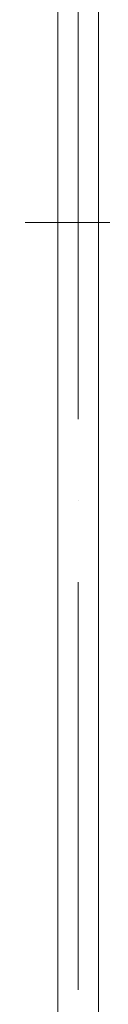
# Model space of a CAD drawing. Header units: millimetres. Extents: x -121 to 29920, y 1231 to 31888.
# Tile 71 of 106: x 13816 to 13912, y 8796 to 10004. Entities that reach past the tile are written whole.
import ezdxf

# ---------------------------------------------------------------- set-up
doc = ezdxf.new("R2010")
doc.units = ezdxf.units.MM
doc.linetypes.add('ADSK_Осевая', pattern=[700, 500, -100, 0, -100])
for name, color, linetype, lineweight in [('P-PIPE-____-CNTR', 3, 'ADSK_Осевая', 20), ('P-PIPE-____-IDEN', 2, 'Continuous', 20), ('P-PIPE-____-OTLN', 3, 'Continuous', 20)]:
    doc.layers.add(name, color=color, linetype=linetype, lineweight=lineweight)

msp = doc.modelspace()

# ---------------------------------------------------------------- linework, layer by layer
at = {"layer": 'P-PIPE-____-CNTR', "color": 9}
msp.add_line((13881.3, 11414.4), (13881.3, 8263.9), dxfattribs=at)
msp.add_line((13881.3, 11414.4), (13881.3, 8263.9), dxfattribs=at)
at = {"layer": 'P-PIPE-____-IDEN'}
msp.add_line((13816.2, 9755.1), (14325.2, 9755.1), dxfattribs=at)
at = {"layer": 'P-PIPE-____-OTLN', "color": 22}
for p, q in [((13856.3, 11419.4), (13856.3, 8263.9)), ((13906.3, 8263.9), (13906.3, 11419.4))]:
    msp.add_line(p, q, dxfattribs=at)

doc.saveas('drawing.dxf')
